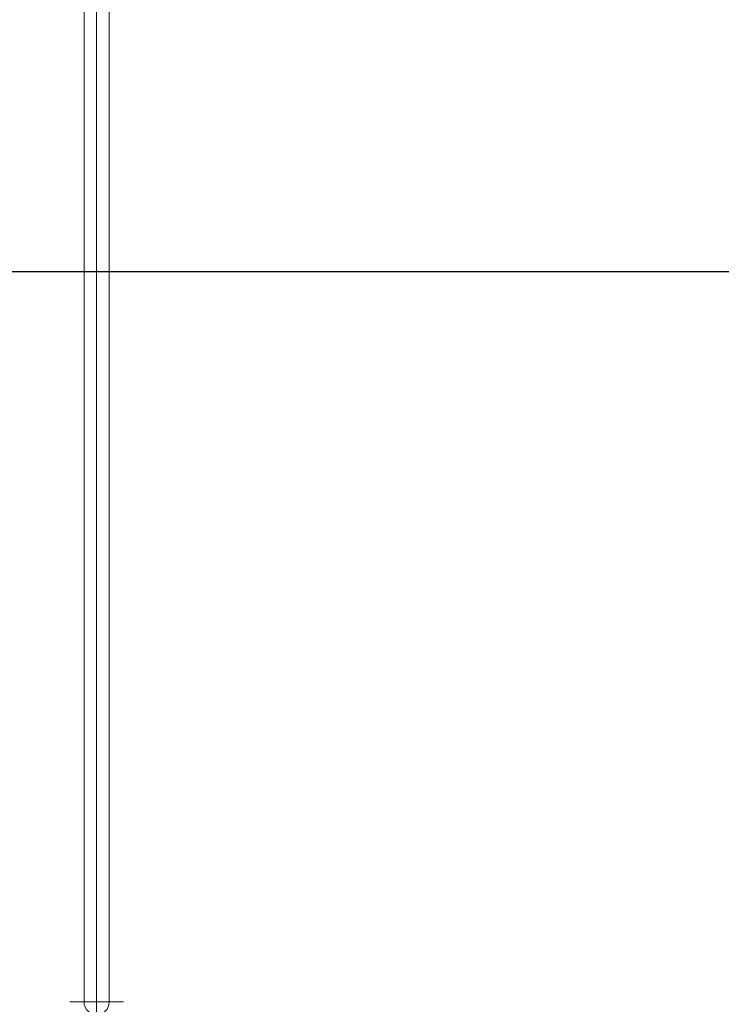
# Model space of a CAD drawing. Extents: x -89225 to 110569, y 13360 to 87647.
# Tile 57 of 256: x 5279 to 6672, y 62809 to 64764. Entities that reach past the tile are written whole.
import ezdxf

# ---------------------------------------------------------------- set-up
doc = ezdxf.new("R2010")
doc.units = 0
doc.layers.add('4', color=4, linetype='Continuous', lineweight=25)
doc.layers.add('Beluchtingstank', color=253, linetype='Continuous')

msp = doc.modelspace()

# ---------------------------------------------------------------- linework, layer by layer
at = {"layer": '4', "ltscale": 0.5}
msp.add_line((1407.2, 64263.5), (14697.8, 64263.5), dxfattribs=at)
at = {"layer": 'Beluchtingstank', "lineweight": 9, "ltscale": 0.01}
for p, q in [((5431.7, 62744.2), (5431.7, 65813.3)), ((5406.7, 62813.2), (5406.7, 65713.2)), ((5456.7, 62813.2), (5456.7, 65713.2)), ((5378.3, 62813.2), (5485.2, 62813.2))]:
    msp.add_line(p, q, dxfattribs=at)
for centre, radius, start, end in [((8275.9, 64263.1), 6774.8, 109.79902, 270), ((8275.9, 64263.5), 6574.8, 108.57865, 270), ((8275.9, 64263.1), 6475.2, 107.94251, 270), ((5431.7, 62813.2), 25, 180, 0)]:
    msp.add_arc(centre, radius, start, end, dxfattribs=at)

doc.saveas('drawing.dxf')
